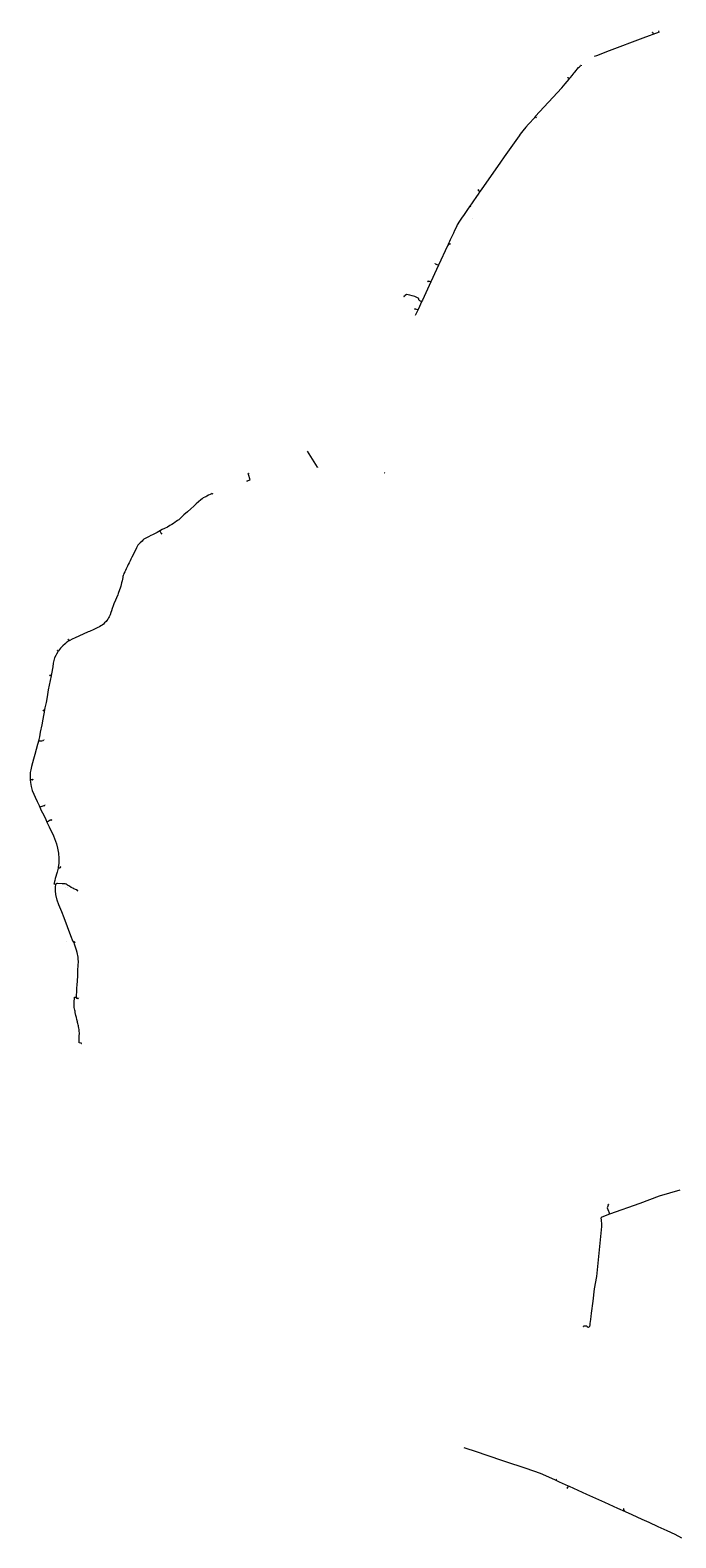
# Model space of a CAD drawing. Header units: metres. Extents: x 149823 to 166170, y 460676 to 475536.
# Tile 1 of 30: x 149823 to 152318, y 469716 to 475536. Entities that reach past the tile are written whole.
import ezdxf
from ezdxf.enums import TextEntityAlignment as Align
from ezdxf.lldxf.tags import DXFTag

# ---------------------------------------------------------------- set-up
doc = ezdxf.new("R2010")
doc.units = ezdxf.units.M
for name, color, linetype, lineweight in [('B-OI-RI-PERSLEIDING-G', 210, 'RI-PERS-SO', 18), ('B-OI-RI-PERSLEIDING-T30', 210, 'Continuous', 35), ('B-OI-RI-PERSLEIDING_PUTNUMMER-T50', 210, 'Continuous', 50), ('B-OI-RI-PERSLEIDING_RIOOLPUT_POMPPUT-S-250', 210, 'Continuous', 18)]:
    doc.layers.add(name, color=color, linetype=linetype, lineweight=lineweight)
doc.styles.add('NLCS-ISO-M250-T30', font='NLCS-ISO.ttf', dxfattribs={"height": 0.75})
doc.styles.add('NLCS-ISO-M250-T50', font='NLCS-ISO.ttf', dxfattribs={"height": 1.25})
doc.styles.get("Standard").update_dxf_attribs({"font": 'simplex.shx'})
tags = doc.linetypes.add('RI-PERS-SO', pattern='A,7,-2,["P",Standard,S=1.8,R=0,X=-0.5,Y=-0.9],-2,7,-2,[102,NLCS.SHX,S=1,R=180,X=0,Y=0],-2', length=22).pattern_tags.tags
tags[6] = DXFTag(74, 10)

# ---------------------------------------------------------------- blocks, each defined once
blk = doc.blocks.new('B-SRI-PUT_POMPPUT-SO')
for p, q in [((-2, -1), (0, 2)), ((0, 2), (2, -1)), ((2, -1), (-2, -1))]:
    blk.add_line(p, q)
blk.add_lwpolyline([(-2, -2), (2, -2), (2, 2), (-2, 2)], close=True)
blk.add_circle((0, 0), 2)

msp = doc.modelspace()

# ---------------------------------------------------------------- linework, layer by layer
at = {"layer": 'B-OI-RI-PERSLEIDING-G'}
for points in [[(152253.4, 475528.6), (152190.2, 475505), (152060.1, 475456.6), (152010.7, 475437.3), (152002.2, 475434)], [(152227.7, 475526.2), (152228.7, 475525.9), (152228.1, 475524.9), (152229.6, 475519.7)], [(152253.4, 475528.6), (152251.8, 475533.8)], [(151748.7, 475172.3), (151773, 475199.1), (151774.7, 475202.7), (151877, 475313.8), (151889.9, 475328.7), (151905.2, 475346.4), (151906, 475347.5), (151910.2, 475352.8), (151917.1, 475361.3), (151925.3, 475371.2), (151927, 475373.5), (151942, 475391.2), (151944.8, 475394.3), (151947.4, 475397.4), (151949.7, 475399.3)], [(151951.8, 475398.4), (151950.7, 475399), (151949.7, 475399.3)], [(151900.3, 475352.2), (151901.5, 475351.5), (151904.4, 475349.1), (151904.9, 475348.3), (151905.1, 475347.8), (151906, 475347.5)], [(151777.7, 475198.8), (151777.6, 475199.3), (151777.2, 475199.5), (151776.4, 475200.3), (151774.7, 475202.1), (151774.5, 475202.3)], [(151748.7, 475172.3), (151738.5, 475161.1), (151726.9, 475147.8), (151716.2, 475134.3), (151712.2, 475128.5), (151654.1, 475046.2), (151639.6, 475025.7), (151565.5, 474919.2), (151560.8, 474913.4), (151560.5, 474913.2), (151553.8, 474903.3), (151547.3, 474893.7), (151518.5, 474852.2), (151514.9, 474847.6), (151509.6, 474839.3), (151499.5, 474824.6), (151489.7, 474810.3), (151481.7, 474798.4), (151473.2, 474783.8), (151469.7, 474776.8), (151463, 474762.6), (151458.2, 474752.8), (151449.6, 474734.3), (151445.6, 474725.8), (151442.9, 474719.9), (151439.7, 474712.7), (151438.1, 474709.1), (151437.4, 474707.5), (151435.7, 474703.8), (151400.7, 474628.2), (151393, 474611.4), (151371, 474563.9), (151338.6, 474494), (151336.5, 474489.5), (151321.5, 474457.8), (151310.5, 474434.3)], [(151554.5, 474918.6), (151560.8, 474913.4)], [(151523, 474854.1), (151522.7, 474854.6), (151520.7, 474855.4)], [(151445, 474709.9), (151443.6, 474709.3), (151441.5, 474709.2), (151438.2, 474709.1)], [(151387.6, 474634.3), (151400.7, 474628.2)], [(151360.2, 474566.5), (151361.5, 474566.4), (151364.3, 474566.3), (151371, 474563.9)], [(151336.5, 474489.5), (151334.2, 474488.5), (151328.2, 474491.1), (151326.4, 474494), (151325.1, 474495.4), (151324.9, 474496.4), (151325, 474499.4), (151308.8, 474507.2), (151298.5, 474510.6), (151289.4, 474513), (151277.1, 474514.9), (151272.3, 474511.9), (151267.8, 474508.3)], [(151309.4, 474459.8), (151321.5, 474457.8)], [(150933, 473848.4), (150894, 473911)], [(150662.6, 473792.8), (150661.8, 473796.5), (150672.7, 473799.4), (150667.1, 473820.4), (150666.2, 473823.9)], [(150529.9, 473745), (150525.4, 473747), (150523.5, 473746), (150518.8, 473743.6), (150512.6, 473740.5), (150505.6, 473736.9), (150501.7, 473734.7), (150497.5, 473732.5), (150492, 473730.1), (150487.9, 473726.8), (150482.2, 473722.2), (150473.7, 473715.2), (150464.4, 473707.1), (150455.2, 473698.8), (150443.3, 473688.1), (150430.9, 473676.9), (150417.3, 473664.6), (150409.4, 473657.5), (150402.6, 473651.3), (150397, 473645.9), (150392.8, 473643.2), (150387.1, 473638.9), (150383.6, 473636.5), (150376.9, 473631.8), (150370.2, 473627), (150363.1, 473623.1), (150353.2, 473617.9), (150342, 473612.1), (150333.4, 473607.7), (150320.6, 473601), (150313.4, 473597.3), (150302.8, 473591.9), (150295.7, 473588.3), (150288.9, 473584.8), (150280.1, 473580.3), (150272.6, 473576.4), (150266.7, 473573.4), (150262.6, 473571.3), (150258.5, 473567.2), (150255.2, 473563.9), (150248.1, 473556.6), (150242.6, 473551.1), (150239.1, 473547.6), (150236.7, 473543), (150234, 473537.6), (150229.5, 473528.5), (150225.1, 473519.9), (150220.7, 473511.1), (150216.1, 473502.1), (150211.7, 473493.3), (150208.7, 473487.3), (150205.3, 473480.2), (150201.7, 473472.9), (150198.5, 473466.5), (150196.2, 473461.8), (150193.9, 473457), (150190.9, 473450.6), (150188.2, 473444.6), (150185.4, 473438.4), (150183.7, 473433.7), (150182.6, 473430.4), (150181.5, 473426.5), (150180.4, 473422.5), (150179.2, 473416.7), (150178, 473410.2), (150176.4, 473402.8), (150174.8, 473396.3), (150173.2, 473389.9), (150172, 473385.7), (150170.8, 473381.2), (150168.5, 473375), (150163.3, 473361.2), (150161.2, 473356.3), (150155.9, 473344.1), (150152.4, 473336), (150146.6, 473322), (150143.6, 473313.7), (150139.9, 473303), (150137.2, 473294.5), (150135.2, 473288.4), (150131.9, 473278.7), (150128.2, 473270.9), (150126.2, 473267.5), (150123.2, 473262.8), (150119.5, 473257.2), (150116.1, 473252.6), (150110.6, 473247.5), (150106.2, 473243.4), (150101.4, 473239.2), (150096.3, 473235.9), (150091.4, 473232.6), (150084.4, 473229.5), (150076.4, 473226), (150063.4, 473220.2), (150058, 473217.7), (150052.3, 473215.2), (150047.6, 473213), (149994.2, 473189), (149987.6, 473186.1), (149973.2, 473178.4), (149972.9, 473179.1), (149967.9, 473175.4), (149962.7, 473171.3), (149957.8, 473167.3), (149948.7, 473159.8), (149940.7, 473150.8), (149933, 473140.3), (149931, 473138.5), (149930.1, 473136.5), (149924.6, 473127.6), (149922.4, 473121.9), (149917.6, 473112.3), (149912.4, 473092.2), (149910.1, 473078.1), (149905.4, 473051.1), (149904.2, 473044.6), (149904.1, 473044), (149893, 472989.7), (149888.4, 472962.7), (149884.2, 472940.6), (149879.9, 472920.1), (149878.9, 472913.8), (149878, 472910.1), (149877.7, 472907.4), (149877.1, 472903.3), (149874.1, 472890.1), (149871.7, 472876.3), (149867.5, 472854.4), (149861.8, 472825.5), (149859.1, 472808.4), (149856.6, 472797.5), (149856.1, 472794.5), (149851.6, 472778.4), (149846.4, 472759.5), (149840.7, 472739.2), (149835.7, 472721.8), (149831.5, 472707.4), (149828.3, 472693.9), (149825, 472681), (149823.6, 472670.1), (149822.8, 472657.9), (149823.2, 472641.9), (149824, 472631.1), (149826.4, 472616.7), (149830.9, 472601.2), (149836.6, 472586.4), (149841.9, 472574.9), (149849.9, 472558.1), (149857.4, 472542.4), (149866.1, 472524.2), (149875.2, 472505.2), (149883.2, 472488.4), (149887, 472478.3), (149896.1, 472460.1), (149912.7, 472425.7), (149921.2, 472405.3), (149924.3, 472395.1), (149929.2, 472378.1), (149932.4, 472359.4), (149933.6, 472338.5), (149933.6, 472327.9), (149933.6, 472320.5), (149932.4, 472311.8), (149931.2, 472304.9), (149931.2, 472303.4), (149930.9, 472302.9), (149930.9, 472300.8), (149928.8, 472291.1), (149927.4, 472285.7), (149925.2, 472278), (149922.4, 472268.3), (149920, 472260.5), (149918.2, 472254), (149917.1, 472250.1), (149915.6, 472243.1), (149915.3, 472242), (149914.9, 472241), (149915.1, 472240.6), (149915.6, 472240.3), (149920.8, 472239.4), (149922.4, 472239.7), (149922.8, 472239.9)], [(150330.1, 473592.2), (150325.4, 473601.3), (150324.5, 473603)], [(149972.9, 473179.1), (149973.1, 473179.8), (149972.5, 473181.6), (149971.1, 473182.5), (149970.1, 473183.3)], [(149928.8, 473140.1), (149931, 473138.5)], [(149904.2, 473044.6), (149900.9, 473045.3), (149899.9, 473045.2)], [(149873.4, 472909.9), (149876, 472910.1), (149877.6, 472910), (149878, 472910.1)], [(149856.2, 472794.9), (149857.2, 472792.9), (149862.1, 472792.4), (149864.3, 472792.4), (149868.6, 472792.6), (149873.2, 472794), (149874.7, 472795.1), (149874.6, 472795.9)], [(149832.9, 472642.2), (149824.9, 472641.7), (149824.5, 472641.9), (149823.2, 472641.9)], [(149879, 472542.9), (149860.5, 472535.9)], [(149905.2, 472486.8), (149904.3, 472486.4), (149903.2, 472486), (149900.1, 472485.9), (149892.3, 472481.1), (149889.3, 472479.6), (149887, 472478.3)], [(149930.9, 472302.9), (149931.9, 472302.5), (149937.3, 472301.9), (149938, 472301.9), (149938.8, 472302.1), (149939.1, 472302.3), (149939.3, 472303.8), (149939.8, 472305.1), (149940.4, 472305.7)], [(150008, 471798.1), (150005.4, 471797.4), (150004, 471797.4), (150002.7, 471798), (150001.3, 471800.1), (150001.6, 471802.5), (150002, 471802.7), (150003.5, 471830.8), (150003.9, 471839.2), (150004.5, 471848.8), (150005.4, 471865.6), (150006.5, 471885.4), (150007.6, 471906.2), (150009, 471927.2), (150009.5, 471939.2), (150008.7, 471950.5), (150008.2, 471957.5), (150005.1, 471976), (150002.3, 471984.6), (149994.3, 472007.7), (149992.5, 472013), (149989.2, 472017.3), (149980.4, 472040.3), (149953.8, 472108.9), (149944.9, 472132.5), (149933.7, 472160), (149927.1, 472177.2), (149922.1, 472199.5), (149920.5, 472213.2), (149921, 472228.7), (149922.2, 472236.6), (149922.8, 472239.9)], [(150005.5, 472214), (150006.3, 472214.7), (150006.2, 472216.3), (150005.9, 472216.7), (150003.1, 472217.9), (149998.6, 472218.9), (149992.2, 472221.2), (149987.7, 472223.6), (149981.7, 472226.8), (149974.7, 472231.4), (149967.7, 472236), (149965.9, 472237.3), (149962, 472238.7), (149957.9, 472239.9), (149947.1, 472241.1), (149928.1, 472242.2), (149926.4, 472242), (149922.8, 472239.9)], [(149988.5, 472019.1), (149989, 472018.7), (149991.1, 472018.1), (149995, 472014.9)], [(150020.2, 471624.9), (150019.2, 471625.3), (150017.3, 471625.3), (150012.3, 471626.2), (150012.1, 471626.3), (150011.8, 471626.9), (150011.7, 471628.6), (150012.1, 471634.6), (150012.8, 471650.9), (150013.1, 471665.2), (150012.5, 471670.2), (150011.7, 471678.1), (150011.2, 471683), (150009.8, 471689.3), (150009.1, 471692.2), (150008.2, 471696.2), (150007.2, 471701), (150006.4, 471705.1), (150005.5, 471709.4), (150005.1, 471710.9), (150004.6, 471712.7), (150003.5, 471717.2), (150001.6, 471724.6), (149999.5, 471732), (149997.2, 471743.5), (149996.2, 471748.9), (149995.3, 471752.9), (149994.4, 471758), (149993.6, 471763.4), (149993.5, 471766.4), (149992.6, 471776.4), (149993.1, 471788.5), (149993.7, 471795.8), (149994, 471800.9), (149994.5, 471802.9), (150001.6, 471802.5)], [(152332.6, 471058.6), (152253.6, 471035.2), (152178.9, 471006.6), (152061.6, 470965)], [(152056.9, 471002.3), (152052.5, 470990.3), (152054.8, 470983.9), (152057.2, 470977.1), (152058.4, 470973.8), (152061.6, 470965)], [(152061.6, 470965), (152032.2, 470953.5), (152030, 470952.7), (152029.8, 470952.6), (152029.2, 470952.3), (152028.8, 470951.9), (152028.5, 470951.3), (152028.3, 470950.2), (152029.4, 470943.3), (152030.4, 470925.1), (152029.8, 470918.1), (152016, 470776.5), (152010.9, 470725), (152002.5, 470677.8), (151996.4, 470629.2), (151990.6, 470583.3), (151988.9, 470569.8), (151986.4, 470549.4), (151985.8, 470544.4), (151985.6, 470541.8), (151985.3, 470537.8), (151983.7, 470532.4), (151980.5, 470527.8), (151976.6, 470529.2), (151975.7, 470530.6), (151973.6, 470532.9), (151968.9, 470533), (151965.8, 470532.9), (151961.7, 470532.8)], [(151498.7, 470064.7), (151550.6, 470047.4), (151583.5, 470036.5), (151655.6, 470012.6), (151737.8, 469985.5), (151793.3, 469965.1), (151848.3, 469940.7), (151854, 469938.2), (151866.4, 469932.6), (151901.9, 469916.6), (151905.6, 469915), (151972.7, 469884.7), (152042.3, 469853.4), (152092.8, 469830.7), (152121.5, 469817.8), (152147.5, 469806.1), (152186.5, 469788.5), (152213.5, 469776.2), (152248.1, 469760.2), (152283.4, 469744), (152313.3, 469729.9), (152340, 469716)], [(151855, 469940.4), (151854, 469938.2)], [(151898, 469908.4), (151898.8, 469910.1), (151899.3, 469910.3), (151900.1, 469910.6), (151901, 469913), (151901.8, 469915), (151902.3, 469916), (151901.9, 469916.6)], [(152116.1, 469827), (152115.7, 469825.1), (152115.6, 469823.6), (152115.8, 469822.8), (152116.1, 469822.3), (152117.4, 469821.2), (152120.4, 469818.7), (152121.2, 469818), (152121.5, 469817.8)]]:
    msp.add_lwpolyline(points, dxfattribs=at)

# ---------------------------------------------------------------- block references
at = {"layer": 'B-OI-RI-PERSLEIDING_RIOOLPUT_POMPPUT-S-250', "xscale": 0.25, "yscale": 0.25, "zscale": 0.25}
for p in [(152227.7, 475526.2), (151951.8, 475398.4), (151900.3, 475352.2), (151777.7, 475198.8), (151554.5, 474918.6), (151523, 474854.1), (151445, 474709.9), (151387.6, 474634.3), (151360.2, 474566.5), (151267.8, 474508.3), (151309.4, 474459.8), (150666.2, 473823.9), (150933, 473848.4), (151192.5, 473826.9), (150330.2, 473592.3), (149970.1, 473183.3), (149928.8, 473140.1), (149899.9, 473045.2), (149873.4, 472909.9), (149874.6, 472795.9), (149832.9, 472642.2), (149879, 472542.9), (149905.2, 472486.8), (149940.4, 472305.7), (150005.5, 472214), (149995, 472014.9), (150008, 471798.1), (150020.2, 471624.9), (152056.9, 471002.3), (151961.7, 470532.8), (151855.1, 469940.4), (151898, 469908.4), (152116.1, 469826.9)]:
    msp.add_blockref('B-SRI-PUT_POMPPUT-SO', p, dxfattribs=at)

# ---------------------------------------------------------------- texts
at = {"layer": 'B-OI-RI-PERSLEIDING-T30', "style": 'NLCS-ISO-M250-T30'}
for s, rotation, p in [(' 75 Polyethyleen Rond', 20.62648, (152128.1, 475480.4)), (' 75 Polyethyleen Rond', 286.08844, (152227.7, 475522.7)), (' 75 Polyethyleen Rond', 287.23436, (152251.7, 475530.9)), (' 63 Polyethyleen Rond', 337.65465, (151950.4, 475398)), (' 75 Polyethyleen Rond', 319.89295, (151902.5, 475349.1)), (' 75 Polyethyleen Rond', 48.70141, (151850, 475285.2)), (' 75 Polyethyleen Rond', 313.01746, (151775.4, 475199.9)), (' 75 Polyethyleen Rond', 320.46591, (151557, 474915.3)), (' 75 Polyethyleen Rond', 329.06028, (151521.3, 474853.9)), (' 75 Polyethyleen Rond', 59.01465, (151530.5, 474802.8)), (' 75 Polyethyleen Rond', 6.30254, (151441.7, 474708.5)), (' 63 Polyethyleen Rond', 335.36281, (151393.7, 474630.4)), (' 75 Polyethyleen Rond', 346.24901, (151365.3, 474564.2)), (' 75 Polyethyleen Rond', 344.53014, (151301.9, 474497.9)), (' 75 Polyethyleen Rond', 350.25972, (151315.3, 474457.8)), (' 63 Polyethyleen Rond', 302.13126, (150912.7, 473879.2)), (' 75 Polyethyleen Rond', 83.07888, (150665.4, 473808.2)), (' 75 Polyethyleen Rond', 297.5476, (150326.4, 473597.2)), (' 75 Polyethyleen Rond', 303.85014, (149970.6, 473180.7)), (' 75 Polyethyleen Rond', 326.19549, (149929.3, 473138.5)), (' 75 Polyethyleen Rond', 351.97859, (149902, 473043.9)), (' 75 Polyethyleen Rond', 68.18198, (150227.2, 472992.1)), (' 75 Polyethyleen Rond', 2.29183, (149875.7, 472909)), (' 75 Polyethyleen Rond', 3.43775, (149865.5, 472794.4)), (' 75 Polyethyleen Rond', 2.29183, (149828.1, 472641)), (' 75 Polyethyleen Rond', 20.62648, (149870.1, 472538.5)), (' 75 Polyethyleen Rond', 25.21014, (149896.5, 472481.7)), (' 75 Polyethyleen Rond', 16.04282, (149935.9, 472303.3)), (' 75 Polyethyleen Rond', 342.81127, (149963.8, 472226)), (' 75 Polyethyleen Rond', 280.93182, (149964.4, 472018.8)), (' 75 Polyethyleen Rond', 327.34141, (149991.2, 472016.2)), (' 75 Polyethyleen Rond', 275.7752, (150009.9, 471713.6)), (' 63 Polyethyleen Rond', 276.92112, (152058.3, 470983.5)), (' 63 Polyethyleen Rond', 76.77634, (152012.6, 470748.6)), (' 75 Polyethyleen Rond', 65.89015, (151855.4, 469938.9)), (' 75 Polyethyleen Rond', 64.17127, (151900.8, 469912.1)), (' 75 Polyethyleen Rond', 300.41239, (152117.9, 469821.9))]:
    msp.add_text(s, height=0.75, rotation=rotation, dxfattribs=at).set_placement(p, align=Align.MIDDLE_CENTER)
at = {"layer": 'B-OI-RI-PERSLEIDING_PUTNUMMER-T50', "style": 'NLCS-ISO-M250-T50'}
for s, p in [('120DG01', (152229.7, 475528.2)), ('120DG02', (151953.8, 475400.4)), ('120DG03', (151902.3, 475354.2)), ('120DG04', (151779.7, 475200.8)), ('118DG01', (151556.5, 474920.6)), ('118DG02', (151525, 474856.1)), ('118DG03', (151447, 474711.9)), ('DG111', (151389.6, 474636.3)), ('118DG04', (151362.2, 474568.5)), ('118DG05', (151269.8, 474510.3)), ('118DG06', (151311.4, 474461.8)), ('DG112', (150935, 473850.4)), ('DG101', (150668.2, 473825.9)), ('N1PP', (151194.5, 473828.9)), ('130DG01', (150332.2, 473594.3)), ('130DG02', (149972.1, 473185.3)), ('130DG03', (149930.8, 473142.1)), ('130DG04', (149901.9, 473047.2)), ('130DG05', (149875.4, 472911.9)), ('130DG07', (149876.6, 472797.9)), ('130DG06', (149834.9, 472644.2)), ('130DG08', (149881, 472544.9)), ('105DG04', (149907.2, 472488.8)), ('105DG05', (149942.4, 472307.7)), ('105DG06', (150007.5, 472216)), ('105DG03', (149997, 472016.9)), ('105DG02', (150010, 471800.1)), ('105DG01', (150022.2, 471626.9)), ('104DG02', (152058.9, 471004.3)), ('104DG01', (151963.7, 470534.8)), ('107DG01', (151857.1, 469942.4)), ('107DG02', (151900, 469910.4)), ('107DG03', (152118.1, 469828.9))]:
    msp.add_text(s, height=1.25, dxfattribs=at).set_placement(p, align=Align.MIDDLE_CENTER)

doc.saveas('drawing.dxf')
